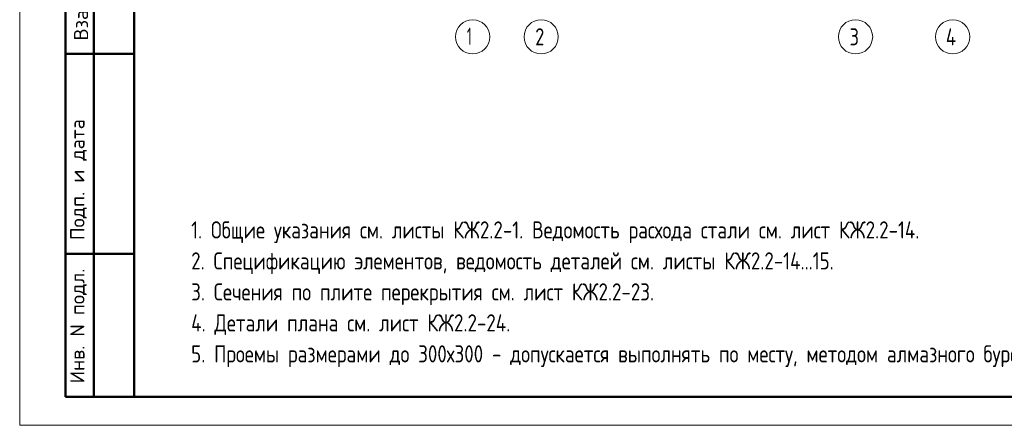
# Model space of a CAD drawing. Header units: millimetres. Extents: x 0 to 43617, y 0 to 59400.
# Tile 1 of 32: x 0 to 17227, y 0 to 7100. Entities that reach past the tile are written whole.
import ezdxf

# ---------------------------------------------------------------- set-up
doc = ezdxf.new("R2010")
doc.units = ezdxf.units.MM
doc.linetypes.add('______5', pattern=[1100, 800, -100, 100, -100])
doc.layers.add('Standard', color=7, linetype='Continuous', lineweight=25)
doc.layers.add('Оси', color=40, linetype='______5', lineweight=18)
doc.styles.add('ISOCPEUR', font='txt')

msp = doc.modelspace()

# ---------------------------------------------------------------- linework, layer by layer
at = {"layer": 'Standard', "color": 7, "linetype": 'Continuous', "lineweight": 50, "transparency": 33554687}
for p, q in [((800, 500), (800, 9000)), ((800, 500), (800, 9000)), ((1300, 500), (1300, 9000)), ((800, 6500), (2000, 6500)), ((800, 3000), (2000, 3000)), ((2000, 500), (800, 500))]:
    msp.add_line(p, q, dxfattribs=at)
at = {"layer": 'Standard', "color": 7, "linetype": 'Continuous', "lineweight": 13, "transparency": 33554687}
msp.add_lwpolyline([(0, 0), (42000, 0), (42000, 59400), (0, 59400), (0, 0)], close=True, dxfattribs=at)
at = {"layer": 'Standard', "color": 7, "linetype": 'Continuous', "lineweight": 50, "transparency": 33554687}
msp.add_lwpolyline([(2000, 58900), (41500, 58900), (41500, 500), (2000, 500), (2000, 58900)], close=True, dxfattribs=at)
at = {"layer": 'Оси', "color": 7, "linetype": 'Continuous', "lineweight": 13, "transparency": 33554687}
for centre in [(7924, 6800), (9124, 6800), (14624, 6800), (16324, 6800)]:
    msp.add_circle(centre, 300, dxfattribs=at)

# ---------------------------------------------------------------- texts
at = {"layer": 'Standard', "color": 7, "linetype": 'Continuous', "lineweight": 50, "transparency": 33554687, "char_height": 250, "attachment_point": 7, "rotation": 90, "style": 'ISOCPEUR'}
for s, insert, width in [('\\A1;{\\fISOCPEUR|i0|b0;\\H250.000000;\\W1.000000;\\C7;Взам. инв.N}\\P', (1198, 6736), 1909.1), ('\\A1;{\\fISOCPEUR|i0|b0;\\H250.000000;\\W1.000000;\\C7;Подп. и дата}\\P', (1174, 3242), 2197.06), ('\\A1;{\\fISOCPEUR|i0|b0;\\H250.000000;\\W1.000000;\\C7;Инв. N подл.}\\P', (1174, 734), 2021.79)]:
    msp.add_mtext(s, dxfattribs=dict(at, insert=insert, width=width))
at = {"layer": 'Standard', "color": 7, "linetype": 'Continuous', "lineweight": 13, "transparency": 33554687, "insert": (3000, 3570), "char_height": 300, "width": 18800.25, "attachment_point": 1, "line_spacing_factor": 1.084337}
msp.add_mtext('\\A1;{\\fGOST 2.304-81|i0|b0;\\H300.000000;\\W1.000000;\\C7;1. Общие указания см. листы КЖ2.2-1. Ведомость расхода стали см. лист КЖ2.2-14.}\\P{\\fGOST 2.304-81|i0|b0;\\H300.000000;\\W1.000000;\\C7;2. Спецификацию элементов, ведомость деталей см. листы КЖ2.2-14...15.}\\P{\\fGOST 2.304-81|i0|b0;\\H300.000000;\\W1.000000;\\C7;3. Сечения по плите перекрытия см. лист КЖ2.2-23.}\\P{\\fGOST 2.304-81|i0|b0;\\H300.000000;\\W1.000000;\\C7;4. Детали плана см. лист КЖ2.2-24.}\\P{\\fGOST 2.304-81|i0|b0;\\H300.000000;\\W1.000000;\\C7;5. Проемы размерами до 300х300 - допускается выполнять по месту, методом алмазного бурения.}\\P', dxfattribs=at)
at = {"layer": 'Оси', "color": 7, "linetype": 'Continuous', "lineweight": 25, "transparency": 33554687, "char_height": 300, "attachment_point": 7, "style": 'ISOCPEUR'}
for s, insert, width in [('\\W0.56;1', (7824, 6660), 233.34), ('\\W0.78;2', (9019, 6650), 326.41), ('\\W0.78;3', (14519, 6650), 326.41), ('\\W0.80;4', (16204, 6650), 359.83)]:
    msp.add_mtext(s, dxfattribs=dict(at, insert=insert, width=width))

doc.saveas('drawing.dxf')
